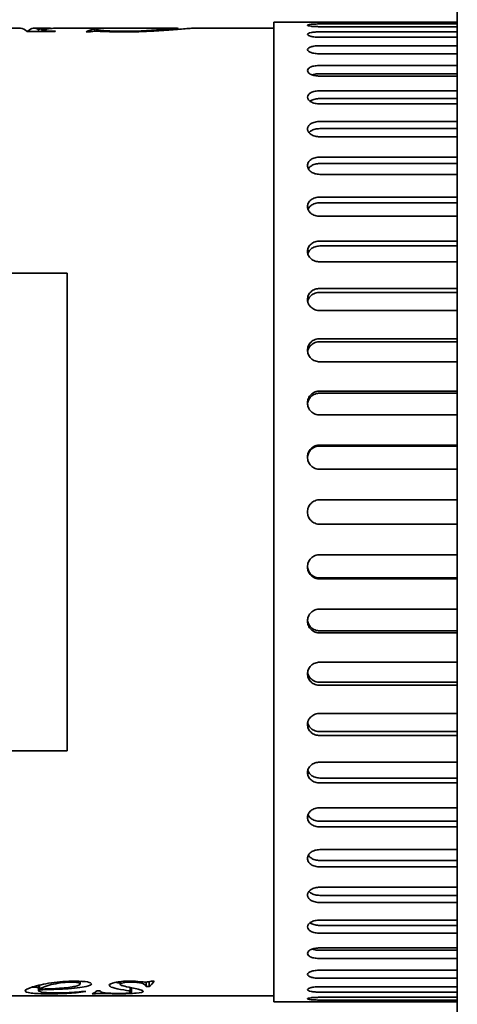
# Model space of a CAD drawing. Header units: millimetres. Extents: x 196 to 644, y 91 to 503.
# Tile 4 of 6: x 394 to 466, y 202 to 362. Entities that reach past the tile are written whole.
import ezdxf

# ---------------------------------------------------------------- set-up
doc = ezdxf.new("R2010")
doc.units = ezdxf.units.MM
doc.header["$LTSCALE"] = 2
doc.layers.add('Krawędzie widoczne(ISO)', color=7, linetype='Continuous', lineweight=35, true_color=0x262659)

msp = doc.modelspace()

# ---------------------------------------------------------------- linework, layer by layer
at = {"layer": 'Krawędzie widoczne(ISO)'}
for p, q in [((465.65, 91), (465.65, 503)), ((435.65, 202), (435.65, 362)), ((441.15, 362), (435.65, 362)), ((465.65, 361.97), (443.15, 361.97)), ((394.21, 361), (389.7, 361)), ((395.24, 360.52), (395.45, 360.52)), ((395.45, 360.46), (395.45, 360.52)), ((398.9, 361), (396.49, 361)), ((397.19, 360.46), (397.19, 360.78)), ((397.67, 360.46), (397.67, 360.63)), ((404.93, 361), (399.92, 361)), ((405.45, 360.4), (404.96, 360.4)), ((404.97, 361), (404.97, 361)), ((406.32, 360.9), (406.8, 360.9)), ((406.32, 360.51), (406.32, 360.9)), ((406.68, 360.51), (406.68, 360.81)), ((412.09, 361), (412.36, 361)), ((419.85, 361), (412.41, 361)), ((419.99, 360.81), (419.99, 360.98)), ((435.65, 361), (422.53, 361)), ((443.15, 361.7), (465.65, 361.7)), ((465.65, 361.25), (443.15, 361.25)), ((443.15, 360.41), (465.65, 360.41)), ((465.65, 359.52), (443.15, 359.52)), ((443.15, 358.15), (465.65, 358.15)), ((465.65, 356.83), (443.15, 356.83)), ((443.15, 354.92), (465.65, 354.92)), ((465.65, 353.57), (443.15, 353.57)), ((465.65, 353.19), (443.15, 353.19)), ((443.15, 350.78), (465.65, 350.78)), ((465.65, 349.51), (443.15, 349.51)), ((465.65, 348.65), (443.15, 348.65)), ((443.15, 345.77), (465.65, 345.77)), ((465.65, 344.6), (443.15, 344.6)), ((465.65, 343.28), (443.15, 343.28)), ((443.15, 339.97), (465.65, 339.97)), ((465.65, 338.9), (443.15, 338.9)), ((465.65, 337.14), (443.15, 337.14)), ((443.15, 333.43), (465.65, 333.43)), ((465.65, 332.49), (443.15, 332.49)), ((465.65, 330.3), (443.15, 330.3)), ((443.15, 326.24), (465.65, 326.24)), ((465.65, 325.44), (443.15, 325.44)), ((465.65, 322.86), (443.15, 322.86)), ((401.85, 321), (323.85, 321)), ((401.85, 243), (401.85, 321)), ((443.15, 318.5), (465.65, 318.5)), ((465.65, 317.85), (443.15, 317.85)), ((465.65, 314.9), (443.15, 314.9)), ((443.15, 310.3), (465.65, 310.3)), ((465.65, 309.81), (443.15, 309.81)), ((465.65, 306.53), (443.15, 306.53)), ((443.15, 301.75), (465.65, 301.75)), ((465.65, 301.41), (443.15, 301.41)), ((465.65, 297.85), (443.15, 297.85)), ((443.15, 292.94), (465.65, 292.94)), ((465.65, 292.77), (443.15, 292.77)), ((465.65, 288.97), (443.15, 288.97)), ((443.15, 284), (465.65, 284)), ((465.65, 280), (443.15, 280)), ((443.15, 275.03), (465.65, 275.03)), ((443.15, 271.23), (465.65, 271.23)), ((465.65, 271.06), (443.15, 271.06)), ((443.15, 266.15), (465.65, 266.15)), ((443.15, 262.59), (465.65, 262.59)), ((465.65, 262.25), (443.15, 262.25)), ((443.15, 257.47), (465.65, 257.47)), ((443.15, 254.19), (465.65, 254.19)), ((465.65, 253.7), (443.15, 253.7)), ((443.15, 249.1), (465.65, 249.1)), ((443.15, 246.15), (465.65, 246.15)), ((465.65, 245.5), (443.15, 245.5)), ((323.85, 243), (401.85, 243)), ((443.15, 241.14), (465.65, 241.14)), ((443.15, 238.56), (465.65, 238.56)), ((465.65, 237.76), (443.15, 237.76)), ((443.15, 233.7), (465.65, 233.7)), ((443.15, 231.51), (465.65, 231.51)), ((465.65, 230.57), (443.15, 230.57)), ((443.15, 226.86), (465.65, 226.86)), ((443.15, 225.1), (465.65, 225.1)), ((465.65, 224.03), (443.15, 224.03)), ((443.15, 220.72), (465.65, 220.72)), ((443.15, 219.4), (465.65, 219.4)), ((465.65, 218.23), (443.15, 218.23)), ((443.15, 215.35), (465.65, 215.35)), ((443.15, 214.49), (465.65, 214.49)), ((465.65, 213.22), (443.15, 213.22)), ((443.15, 210.81), (465.65, 210.81)), ((443.15, 210.43), (465.65, 210.43)), ((465.65, 209.08), (443.15, 209.08)), ((443.15, 207.17), (465.65, 207.17)), ((465.65, 205.85), (443.15, 205.85)), ((397.17, 204.71), (397.17, 203.82)), ((397.24, 204.73), (397.24, 203.98)), ((397.33, 204.75), (397.33, 204.09)), ((403.97, 205.37), (403.97, 204.94)), ((410.54, 205.31), (410.54, 204.88)), ((412.17, 204.35), (412.17, 203.72)), ((412.37, 204.31), (412.37, 203.6)), ((414.8, 205.24), (414.8, 204.49)), ((415.29, 204.49), (414.8, 204.49)), ((415.29, 205.3), (415.29, 204.49)), ((415.6, 205.39), (416.1, 205.39)), ((443.15, 204.48), (465.65, 204.48)), ((435.65, 203), (196.35, 203)), ((406.44, 203.32), (405.96, 203.32)), ((406.44, 203.6), (406.44, 203.32)), ((406.77, 203.83), (407.26, 203.83)), ((465.65, 203.59), (443.15, 203.59)), ((443.15, 202.75), (465.65, 202.75)), ((441.15, 202), (435.65, 202)), ((465.65, 202.3), (443.15, 202.3)), ((443.15, 202.03), (465.65, 202.03))]:
    msp.add_line(p, q, dxfattribs=at)
for points, knots in [([(443.15, 361.97), (442.9, 361.97), (442.63, 361.98), (442.14, 361.98), (441.91, 361.98), (441.56, 361.99), (441.4, 361.99), (441.2, 362), (441.15, 362), (441.15, 362)], [0, 0, 0, 0, 0.0753407, 0.0753407, 0.1506814, 0.1506814, 0.2260221, 0.2260221, 0.3013628, 0.3013628, 0.3013628, 0.3013628]), ([(397.67, 360.63), (397.97, 360.59), (398.25, 360.56), (398.51, 360.55), (398.78, 360.53), (399.27, 360.52), (399.98, 360.51)], [0, 0, 0, 0, 1, 1, 1, 2, 2, 2, 2]), ([(406.61, 360.51), (406.4, 360.51), (406.21, 360.5), (406.05, 360.49), (405.9, 360.48), (405.7, 360.45), (405.45, 360.4)], [0, 0, 0, 0, 1, 1, 1, 2, 2, 2, 2]), ([(406.68, 360.81), (406.68, 360.75), (407.06, 360.68), (407.84, 360.61), (408.61, 360.55), (409.68, 360.51), (411.04, 360.51)], [0, 0, 0, 0, 1, 1, 1, 2, 2, 2, 2]), ([(422.53, 361), (422.38, 361), (422.09, 360.98), (421.68, 360.95), (421.02, 360.9), (420.2, 360.83), (419.22, 360.75), (418.24, 360.67), (417.17, 360.59), (416.03, 360.53)], [0.369921, 0.369921, 0.369921, 0.369921, 1, 1, 1, 2, 2, 2, 3, 3, 3, 3]), ([(443.15, 361.25), (442.9, 361.25), (442.63, 361.26), (442.14, 361.28), (441.91, 361.3), (441.56, 361.35), (441.4, 361.38), (441.2, 361.44), (441.15, 361.47), (441.15, 361.53), (441.2, 361.55), (441.4, 361.6), (441.56, 361.63), (441.91, 361.66), (442.14, 361.67), (442.63, 361.69), (442.9, 361.7), (443.15, 361.7)], [0, 0, 0, 0, 0.0753407, 0.0753407, 0.1506814, 0.1506814, 0.2260221, 0.2260221, 0.3013628, 0.3013628, 0.3767035, 0.3767035, 0.4520442, 0.4520442, 0.5273849, 0.5273849, 0.6027256, 0.6027256, 0.6027256, 0.6027256]), ([(443.15, 359.52), (442.9, 359.52), (442.63, 359.54), (442.14, 359.59), (441.91, 359.62), (441.56, 359.71), (441.4, 359.76), (441.2, 359.88), (441.15, 359.94), (441.15, 360.05), (441.2, 360.11), (441.4, 360.21), (441.56, 360.26), (441.91, 360.33), (442.14, 360.36), (442.63, 360.4), (442.9, 360.41), (443.15, 360.41)], [0, 0, 0, 0, 0.0753407, 0.0753407, 0.1506814, 0.1506814, 0.2260221, 0.2260221, 0.3013628, 0.3013628, 0.3767035, 0.3767035, 0.4520442, 0.4520442, 0.5273849, 0.5273849, 0.6027256, 0.6027256, 0.6027256, 0.6027256]), ([(443.15, 356.83), (442.9, 356.83), (442.63, 356.84), (442.14, 356.92), (441.91, 356.97), (441.56, 357.09), (441.4, 357.17), (441.2, 357.34), (441.15, 357.43), (441.15, 357.59), (441.2, 357.68), (441.4, 357.84), (441.56, 357.91), (441.91, 358.02), (442.14, 358.07), (442.63, 358.13), (442.9, 358.15), (443.15, 358.15)], [0, 0, 0, 0, 0.0753407, 0.0753407, 0.1506814, 0.1506814, 0.2260221, 0.2260221, 0.3013628, 0.3013628, 0.3767035, 0.3767035, 0.4520442, 0.4520442, 0.5273849, 0.5273849, 0.6027256, 0.6027256, 0.6027256, 0.6027256]), ([(443.15, 353.19), (442.9, 353.19), (442.63, 353.21), (442.14, 353.3), (441.91, 353.37), (441.56, 353.53), (441.4, 353.63), (441.2, 353.85), (441.15, 353.97), (441.15, 354.19), (441.2, 354.3), (441.4, 354.51), (441.56, 354.61), (441.91, 354.75), (442.14, 354.82), (442.63, 354.9), (442.9, 354.92), (443.15, 354.92)], [0, 0, 0, 0, 0.0753407, 0.0753407, 0.1506814, 0.1506814, 0.2260221, 0.2260221, 0.3013628, 0.3013628, 0.3767035, 0.3767035, 0.4520442, 0.4520442, 0.5273849, 0.5273849, 0.6027256, 0.6027256, 0.6027256, 0.6027256]), ([(443.15, 353.57), (442.9, 353.57), (442.63, 353.55), (442.21, 353.48), (442.04, 353.44), (441.9, 353.39)], [0.6027267, 0.6027267, 0.6027267, 0.6027267, 0.6780675, 0.6780675, 0.7322774, 0.7322774, 0.7322774, 0.7322774]), ([(443.15, 348.65), (442.9, 348.65), (442.63, 348.68), (442.14, 348.79), (441.91, 348.88), (441.56, 349.07), (441.4, 349.19), (441.2, 349.46), (441.15, 349.6), (441.15, 349.87), (441.2, 350.01), (441.4, 350.27), (441.56, 350.39), (441.91, 350.57), (442.14, 350.65), (442.63, 350.76), (442.9, 350.78), (443.15, 350.78)], [0, 0, 0, 0, 0.0753407, 0.0753407, 0.1506814, 0.1506814, 0.2260221, 0.2260221, 0.3013628, 0.3013628, 0.3767035, 0.3767035, 0.4520442, 0.4520442, 0.5273849, 0.5273849, 0.6027256, 0.6027256, 0.6027256, 0.6027256]), ([(443.15, 349.51), (442.9, 349.51), (442.63, 349.48), (442.14, 349.38), (441.91, 349.3), (441.67, 349.17), (441.6, 349.14), (441.55, 349.1)], [0.6027267, 0.6027267, 0.6027267, 0.6027267, 0.6780675, 0.6780675, 0.7534084, 0.7534084, 0.7819466, 0.7819466, 0.7819466, 0.7819466]), ([(443.15, 343.28), (442.9, 343.28), (442.63, 343.31), (442.14, 343.44), (441.91, 343.54), (441.56, 343.77), (441.4, 343.91), (441.2, 344.22), (441.15, 344.39), (441.15, 344.7), (441.2, 344.87), (441.4, 345.17), (441.56, 345.31), (441.91, 345.53), (442.14, 345.62), (442.63, 345.74), (442.9, 345.77), (443.15, 345.77)], [0, 0, 0, 0, 0.0753407, 0.0753407, 0.1506814, 0.1506814, 0.2260221, 0.2260221, 0.3013628, 0.3013628, 0.3767035, 0.3767035, 0.4520442, 0.4520442, 0.5273849, 0.5273849, 0.6027256, 0.6027256, 0.6027256, 0.6027256]), ([(443.15, 344.6), (442.9, 344.6), (442.63, 344.57), (442.14, 344.45), (441.91, 344.35), (441.6, 344.16), (441.48, 344.06), (441.39, 343.96)], [0.6027267, 0.6027267, 0.6027267, 0.6027267, 0.6780675, 0.6780675, 0.7534084, 0.7534084, 0.8104856, 0.8104856, 0.8104856, 0.8104856]), ([(443.15, 337.14), (442.9, 337.14), (442.63, 337.17), (442.14, 337.32), (441.91, 337.43), (441.56, 337.69), (441.4, 337.85), (441.2, 338.2), (441.15, 338.39), (441.15, 338.75), (441.2, 338.93), (441.4, 339.28), (441.56, 339.44), (441.91, 339.68), (442.14, 339.79), (442.63, 339.93), (442.9, 339.97), (443.15, 339.97)], [0, 0, 0, 0, 0.0753407, 0.0753407, 0.1506814, 0.1506814, 0.2260221, 0.2260221, 0.3013628, 0.3013628, 0.3767035, 0.3767035, 0.4520442, 0.4520442, 0.5273849, 0.5273849, 0.6027256, 0.6027256, 0.6027256, 0.6027256]), ([(443.15, 338.9), (442.9, 338.9), (442.63, 338.87), (442.14, 338.73), (441.91, 338.62), (441.56, 338.38), (441.4, 338.22), (441.3, 338.04), (441.3, 338.04), (441.3, 338.04)], [0.6027267, 0.6027267, 0.6027267, 0.6027267, 0.6780675, 0.6780675, 0.7534084, 0.7534084, 0.8287492, 0.8287492, 0.830311, 0.830311, 0.830311, 0.830311]), ([(443.15, 330.3), (442.9, 330.3), (442.63, 330.34), (442.14, 330.5), (441.91, 330.62), (441.56, 330.91), (441.4, 331.08), (441.2, 331.47), (441.15, 331.68), (441.15, 332.08), (441.2, 332.28), (441.4, 332.67), (441.56, 332.84), (441.91, 333.11), (442.14, 333.23), (442.63, 333.39), (442.9, 333.43), (443.15, 333.43)], [0, 0, 0, 0, 0.0753407, 0.0753407, 0.1506814, 0.1506814, 0.2260221, 0.2260221, 0.3013628, 0.3013628, 0.3767035, 0.3767035, 0.4520442, 0.4520442, 0.5273849, 0.5273849, 0.6027256, 0.6027256, 0.6027256, 0.6027256]), ([(443.15, 332.49), (442.9, 332.49), (442.63, 332.45), (442.14, 332.3), (441.91, 332.18), (441.56, 331.9), (441.4, 331.73), (441.28, 331.5), (441.26, 331.45), (441.24, 331.41)], [0.6027267, 0.6027267, 0.6027267, 0.6027267, 0.6780675, 0.6780675, 0.7534084, 0.7534084, 0.8287492, 0.8287492, 0.8455232, 0.8455232, 0.8455232, 0.8455232]), ([(443.15, 322.86), (442.9, 322.86), (442.63, 322.9), (442.14, 323.07), (441.91, 323.21), (441.56, 323.51), (441.4, 323.7), (441.2, 324.12), (441.15, 324.35), (441.15, 324.78), (441.2, 325), (441.4, 325.42), (441.56, 325.6), (441.91, 325.9), (442.14, 326.03), (442.63, 326.2), (442.9, 326.24), (443.15, 326.24)], [0, 0, 0, 0, 0.0753407, 0.0753407, 0.1506814, 0.1506814, 0.2260221, 0.2260221, 0.3013628, 0.3013628, 0.3767035, 0.3767035, 0.4520442, 0.4520442, 0.5273849, 0.5273849, 0.6027256, 0.6027256, 0.6027256, 0.6027256]), ([(443.15, 325.44), (442.9, 325.44), (442.63, 325.4), (442.14, 325.23), (441.91, 325.1), (441.56, 324.81), (441.4, 324.62), (441.26, 324.33), (441.23, 324.25), (441.21, 324.16)], [0.6027267, 0.6027267, 0.6027267, 0.6027267, 0.6780675, 0.6780675, 0.7534084, 0.7534084, 0.8287492, 0.8287492, 0.8579789, 0.8579789, 0.8579789, 0.8579789]), ([(443.15, 314.9), (442.9, 314.9), (442.63, 314.94), (442.14, 315.13), (441.91, 315.27), (441.56, 315.59), (441.4, 315.8), (441.2, 316.24), (441.15, 316.48), (441.15, 316.94), (441.2, 317.18), (441.4, 317.62), (441.56, 317.82), (441.91, 318.14), (442.14, 318.28), (442.63, 318.46), (442.9, 318.5), (443.15, 318.5)], [0, 0, 0, 0, 0.0753407, 0.0753407, 0.1506814, 0.1506814, 0.2260221, 0.2260221, 0.3013628, 0.3013628, 0.3767035, 0.3767035, 0.4520442, 0.4520442, 0.5273849, 0.5273849, 0.6027256, 0.6027256, 0.6027256, 0.6027256]), ([(443.15, 317.85), (442.9, 317.85), (442.63, 317.81), (442.14, 317.62), (441.91, 317.49), (441.56, 317.17), (441.4, 316.97), (441.25, 316.63), (441.21, 316.51), (441.18, 316.38)], [0.6027267, 0.6027267, 0.6027267, 0.6027267, 0.6780675, 0.6780675, 0.7534084, 0.7534084, 0.8287492, 0.8287492, 0.8686929, 0.8686929, 0.8686929, 0.8686929]), ([(443.15, 306.53), (442.9, 306.53), (442.63, 306.57), (442.14, 306.77), (441.91, 306.91), (441.56, 307.25), (441.4, 307.47), (441.2, 307.93), (441.15, 308.19), (441.15, 308.66), (441.2, 308.91), (441.4, 309.38), (441.56, 309.59), (441.91, 309.92), (442.14, 310.06), (442.63, 310.25), (442.9, 310.3), (443.15, 310.3)], [0, 0, 0, 0, 0.0753407, 0.0753407, 0.1506814, 0.1506814, 0.2260221, 0.2260221, 0.3013628, 0.3013628, 0.3767035, 0.3767035, 0.4520442, 0.4520442, 0.5273849, 0.5273849, 0.6027256, 0.6027256, 0.6027256, 0.6027256]), ([(443.15, 309.81), (442.9, 309.81), (442.63, 309.76), (442.14, 309.57), (441.91, 309.42), (441.56, 309.09), (441.4, 308.88), (441.24, 308.5), (441.19, 308.33), (441.17, 308.17)], [0.6027267, 0.6027267, 0.6027267, 0.6027267, 0.6780675, 0.6780675, 0.7534084, 0.7534084, 0.8287492, 0.8287492, 0.8782873, 0.8782873, 0.8782873, 0.8782873]), ([(443.15, 297.85), (442.9, 297.85), (442.63, 297.9), (442.14, 298.1), (441.91, 298.25), (441.56, 298.59), (441.4, 298.81), (441.2, 299.3), (441.15, 299.56), (441.15, 300.05), (441.2, 300.31), (441.4, 300.79), (441.56, 301.01), (441.91, 301.35), (442.14, 301.5), (442.63, 301.7), (442.9, 301.75), (443.15, 301.75)], [0, 0, 0, 0, 0.0753407, 0.0753407, 0.1506814, 0.1506814, 0.2260221, 0.2260221, 0.3013628, 0.3013628, 0.3767035, 0.3767035, 0.4520442, 0.4520442, 0.5273849, 0.5273849, 0.6027256, 0.6027256, 0.6027256, 0.6027256]), ([(443.15, 301.41), (442.9, 301.41), (442.63, 301.36), (442.14, 301.17), (441.91, 301.02), (441.56, 300.67), (441.4, 300.45), (441.22, 300.03), (441.18, 299.83), (441.16, 299.63)], [0.6027267, 0.6027267, 0.6027267, 0.6027267, 0.6780675, 0.6780675, 0.7534084, 0.7534084, 0.8287492, 0.8287492, 0.8871836, 0.8871836, 0.8871836, 0.8871836]), ([(443.15, 288.97), (442.9, 288.97), (442.63, 289.02), (442.14, 289.22), (441.91, 289.37), (441.56, 289.73), (441.4, 289.95), (441.2, 290.44), (441.15, 290.71), (441.15, 291.21), (441.2, 291.47), (441.4, 291.96), (441.56, 292.18), (441.91, 292.54), (442.14, 292.69), (442.63, 292.89), (442.9, 292.94), (443.15, 292.94)], [0, 0, 0, 0, 0.0753407, 0.0753407, 0.1506814, 0.1506814, 0.2260221, 0.2260221, 0.3013628, 0.3013628, 0.3767035, 0.3767035, 0.4520442, 0.4520442, 0.5273849, 0.5273849, 0.6027256, 0.6027256, 0.6027256, 0.6027256]), ([(443.15, 292.77), (442.9, 292.77), (442.63, 292.72), (442.14, 292.52), (441.91, 292.37), (441.56, 292.02), (441.4, 291.79), (441.21, 291.33), (441.16, 291.1), (441.15, 290.87)], [0.6027267, 0.6027267, 0.6027267, 0.6027267, 0.6780675, 0.6780675, 0.7534084, 0.7534084, 0.8287492, 0.8287492, 0.8956969, 0.8956969, 0.8956969, 0.8956969]), ([(443.15, 280), (442.9, 280), (442.63, 280.05), (442.14, 280.25), (441.91, 280.41), (441.56, 280.76), (441.4, 280.99), (441.2, 281.48), (441.15, 281.75), (441.15, 282.25), (441.2, 282.52), (441.4, 283.01), (441.56, 283.24), (441.91, 283.59), (442.14, 283.75), (442.63, 283.95), (442.9, 284), (443.15, 284)], [0, 0, 0, 0, 0.0753407, 0.0753407, 0.1506814, 0.1506814, 0.2260221, 0.2260221, 0.3013628, 0.3013628, 0.3767035, 0.3767035, 0.4520442, 0.4520442, 0.5273849, 0.5273849, 0.6027256, 0.6027256, 0.6027256, 0.6027256]), ([(443.15, 271.06), (442.9, 271.06), (442.63, 271.11), (442.14, 271.31), (441.91, 271.46), (441.56, 271.82), (441.4, 272.04), (441.2, 272.53), (441.15, 272.79), (441.15, 273.29), (441.2, 273.56), (441.4, 274.05), (441.56, 274.27), (441.91, 274.63), (442.14, 274.78), (442.63, 274.98), (442.9, 275.03), (443.15, 275.03)], [0, 0, 0, 0, 0.0753407, 0.0753407, 0.1506814, 0.1506814, 0.2260221, 0.2260221, 0.3013628, 0.3013628, 0.3767035, 0.3767035, 0.4520442, 0.4520442, 0.5273849, 0.5273849, 0.6027256, 0.6027256, 0.6027256, 0.6027256]), ([(441.15, 273.13), (441.16, 272.9), (441.21, 272.67), (441.4, 272.21), (441.56, 271.98), (441.91, 271.63), (442.14, 271.48), (442.63, 271.28), (442.9, 271.23), (443.15, 271.23)], [0.9124831, 0.9124831, 0.9124831, 0.9124831, 0.9794309, 0.9794309, 1.0547717, 1.0547717, 1.1301125, 1.1301125, 1.2054534, 1.2054534, 1.2054534, 1.2054534]), ([(443.15, 262.25), (442.9, 262.25), (442.63, 262.3), (442.14, 262.5), (441.91, 262.65), (441.56, 262.99), (441.4, 263.21), (441.2, 263.69), (441.15, 263.95), (441.15, 264.44), (441.2, 264.7), (441.4, 265.19), (441.56, 265.41), (441.91, 265.75), (442.14, 265.9), (442.63, 266.1), (442.9, 266.15), (443.15, 266.15)], [0, 0, 0, 0, 0.0753407, 0.0753407, 0.1506814, 0.1506814, 0.2260221, 0.2260221, 0.3013628, 0.3013628, 0.3767035, 0.3767035, 0.4520442, 0.4520442, 0.5273849, 0.5273849, 0.6027256, 0.6027256, 0.6027256, 0.6027256]), ([(441.16, 264.37), (441.18, 264.17), (441.22, 263.97), (441.4, 263.55), (441.56, 263.33), (441.91, 262.98), (442.14, 262.83), (442.63, 262.64), (442.9, 262.59), (443.15, 262.59)], [0.9209964, 0.9209964, 0.9209964, 0.9209964, 0.9794309, 0.9794309, 1.0547717, 1.0547717, 1.1301125, 1.1301125, 1.2054534, 1.2054534, 1.2054534, 1.2054534]), ([(443.15, 253.7), (442.9, 253.7), (442.63, 253.75), (442.14, 253.94), (441.91, 254.08), (441.56, 254.41), (441.4, 254.62), (441.2, 255.09), (441.15, 255.34), (441.15, 255.81), (441.2, 256.07), (441.4, 256.53), (441.56, 256.75), (441.91, 257.09), (442.14, 257.23), (442.63, 257.43), (442.9, 257.47), (443.15, 257.47)], [0, 0, 0, 0, 0.0753407, 0.0753407, 0.1506814, 0.1506814, 0.2260221, 0.2260221, 0.3013628, 0.3013628, 0.3767035, 0.3767035, 0.4520442, 0.4520442, 0.5273849, 0.5273849, 0.6027256, 0.6027256, 0.6027256, 0.6027256]), ([(441.17, 255.83), (441.19, 255.67), (441.24, 255.5), (441.4, 255.12), (441.56, 254.91), (441.91, 254.58), (442.14, 254.43), (442.63, 254.24), (442.9, 254.19), (443.15, 254.19)], [0.9298927, 0.9298927, 0.9298927, 0.9298927, 0.9794309, 0.9794309, 1.0547717, 1.0547717, 1.1301125, 1.1301125, 1.2054534, 1.2054534, 1.2054534, 1.2054534]), ([(443.15, 245.5), (442.9, 245.5), (442.63, 245.54), (442.14, 245.72), (441.91, 245.86), (441.56, 246.18), (441.4, 246.38), (441.2, 246.82), (441.15, 247.06), (441.15, 247.52), (441.2, 247.76), (441.4, 248.2), (441.56, 248.41), (441.91, 248.73), (442.14, 248.87), (442.63, 249.06), (442.9, 249.1), (443.15, 249.1)], [0, 0, 0, 0, 0.0753407, 0.0753407, 0.1506814, 0.1506814, 0.2260221, 0.2260221, 0.3013628, 0.3013628, 0.3767035, 0.3767035, 0.4520442, 0.4520442, 0.5273849, 0.5273849, 0.6027256, 0.6027256, 0.6027256, 0.6027256]), ([(441.18, 247.62), (441.21, 247.49), (441.25, 247.37), (441.4, 247.03), (441.56, 246.83), (441.91, 246.51), (442.14, 246.38), (442.63, 246.19), (442.9, 246.15), (443.15, 246.15)], [0.9394872, 0.9394872, 0.9394872, 0.9394872, 0.9794309, 0.9794309, 1.0547717, 1.0547717, 1.1301125, 1.1301125, 1.2054534, 1.2054534, 1.2054534, 1.2054534]), ([(443.15, 237.76), (442.9, 237.76), (442.63, 237.8), (442.14, 237.97), (441.91, 238.1), (441.56, 238.4), (441.4, 238.58), (441.2, 239), (441.15, 239.22), (441.15, 239.65), (441.2, 239.88), (441.4, 240.3), (441.56, 240.49), (441.91, 240.79), (442.14, 240.93), (442.63, 241.1), (442.9, 241.14), (443.15, 241.14)], [0, 0, 0, 0, 0.0753407, 0.0753407, 0.1506814, 0.1506814, 0.2260221, 0.2260221, 0.3013628, 0.3013628, 0.3767035, 0.3767035, 0.4520442, 0.4520442, 0.5273849, 0.5273849, 0.6027256, 0.6027256, 0.6027256, 0.6027256]), ([(441.21, 239.84), (441.23, 239.75), (441.26, 239.67), (441.4, 239.38), (441.56, 239.19), (441.91, 238.9), (442.14, 238.77), (442.63, 238.6), (442.9, 238.56), (443.15, 238.56)], [0.9502011, 0.9502011, 0.9502011, 0.9502011, 0.9794309, 0.9794309, 1.0547717, 1.0547717, 1.1301125, 1.1301125, 1.2054534, 1.2054534, 1.2054534, 1.2054534]), ([(443.15, 230.57), (442.9, 230.57), (442.63, 230.61), (442.14, 230.77), (441.91, 230.89), (441.56, 231.16), (441.4, 231.33), (441.2, 231.72), (441.15, 231.92), (441.15, 232.32), (441.2, 232.53), (441.4, 232.92), (441.56, 233.09), (441.91, 233.38), (442.14, 233.5), (442.63, 233.66), (442.9, 233.7), (443.15, 233.7)], [0, 0, 0, 0, 0.0753407, 0.0753407, 0.1506814, 0.1506814, 0.2260221, 0.2260221, 0.3013628, 0.3013628, 0.3767035, 0.3767035, 0.4520442, 0.4520442, 0.5273849, 0.5273849, 0.6027256, 0.6027256, 0.6027256, 0.6027256]), ([(441.24, 232.59), (441.26, 232.55), (441.28, 232.5), (441.4, 232.27), (441.56, 232.1), (441.91, 231.82), (442.14, 231.7), (442.63, 231.55), (442.9, 231.51), (443.15, 231.51)], [0.9626568, 0.9626568, 0.9626568, 0.9626568, 0.9794309, 0.9794309, 1.0547717, 1.0547717, 1.1301125, 1.1301125, 1.2054534, 1.2054534, 1.2054534, 1.2054534]), ([(443.15, 224.03), (442.9, 224.03), (442.63, 224.07), (442.14, 224.21), (441.91, 224.32), (441.56, 224.56), (441.4, 224.72), (441.2, 225.07), (441.15, 225.25), (441.15, 225.61), (441.2, 225.8), (441.4, 226.15), (441.56, 226.31), (441.91, 226.57), (442.14, 226.68), (442.63, 226.83), (442.9, 226.86), (443.15, 226.86)], [0, 0, 0, 0, 0.0753407, 0.0753407, 0.1506814, 0.1506814, 0.2260221, 0.2260221, 0.3013628, 0.3013628, 0.3767035, 0.3767035, 0.4520442, 0.4520442, 0.5273849, 0.5273849, 0.6027256, 0.6027256, 0.6027256, 0.6027256]), ([(441.3, 225.96), (441.3, 225.96), (441.3, 225.96), (441.4, 225.78), (441.56, 225.62), (441.91, 225.38), (442.14, 225.27), (442.63, 225.13), (442.9, 225.1), (443.15, 225.1)], [0.977869, 0.977869, 0.977869, 0.977869, 0.9794309, 0.9794309, 1.0547717, 1.0547717, 1.1301125, 1.1301125, 1.2054534, 1.2054534, 1.2054534, 1.2054534]), ([(443.15, 218.23), (442.9, 218.23), (442.63, 218.26), (442.14, 218.38), (441.91, 218.47), (441.56, 218.69), (441.4, 218.83), (441.2, 219.13), (441.15, 219.3), (441.15, 219.61), (441.2, 219.78), (441.4, 220.09), (441.56, 220.23), (441.91, 220.46), (442.14, 220.56), (442.63, 220.69), (442.9, 220.72), (443.15, 220.72)], [0, 0, 0, 0, 0.0753407, 0.0753407, 0.1506814, 0.1506814, 0.2260221, 0.2260221, 0.3013628, 0.3013628, 0.3767035, 0.3767035, 0.4520442, 0.4520442, 0.5273849, 0.5273849, 0.6027256, 0.6027256, 0.6027256, 0.6027256]), ([(441.39, 220.04), (441.48, 219.94), (441.6, 219.84), (441.91, 219.65), (442.14, 219.55), (442.63, 219.43), (442.9, 219.4), (443.15, 219.4)], [0.9976944, 0.9976944, 0.9976944, 0.9976944, 1.0547717, 1.0547717, 1.1301125, 1.1301125, 1.2054534, 1.2054534, 1.2054534, 1.2054534]), ([(443.15, 213.22), (442.9, 213.22), (442.63, 213.24), (442.14, 213.35), (441.91, 213.43), (441.56, 213.61), (441.4, 213.73), (441.2, 213.99), (441.15, 214.13), (441.15, 214.4), (441.2, 214.54), (441.4, 214.81), (441.56, 214.93), (441.91, 215.12), (442.14, 215.21), (442.63, 215.32), (442.9, 215.35), (443.15, 215.35)], [0, 0, 0, 0, 0.0753407, 0.0753407, 0.1506814, 0.1506814, 0.2260221, 0.2260221, 0.3013628, 0.3013628, 0.3767035, 0.3767035, 0.4520442, 0.4520442, 0.5273849, 0.5273849, 0.6027256, 0.6027256, 0.6027256, 0.6027256]), ([(441.55, 214.9), (441.6, 214.86), (441.67, 214.83), (441.91, 214.7), (442.14, 214.62), (442.63, 214.52), (442.9, 214.49), (443.15, 214.49)], [1.0262334, 1.0262334, 1.0262334, 1.0262334, 1.0547717, 1.0547717, 1.1301125, 1.1301125, 1.2054534, 1.2054534, 1.2054534, 1.2054534]), ([(443.15, 209.08), (442.9, 209.08), (442.63, 209.1), (442.14, 209.18), (441.91, 209.25), (441.56, 209.39), (441.4, 209.49), (441.2, 209.7), (441.15, 209.81), (441.15, 210.03), (441.2, 210.15), (441.4, 210.37), (441.56, 210.47), (441.91, 210.63), (442.14, 210.7), (442.63, 210.79), (442.9, 210.81), (443.15, 210.81)], [0, 0, 0, 0, 0.0753407, 0.0753407, 0.1506814, 0.1506814, 0.2260221, 0.2260221, 0.3013628, 0.3013628, 0.3767035, 0.3767035, 0.4520442, 0.4520442, 0.5273849, 0.5273849, 0.6027256, 0.6027256, 0.6027256, 0.6027256]), ([(441.9, 210.61), (442.04, 210.56), (442.21, 210.52), (442.63, 210.45), (442.9, 210.43), (443.15, 210.43)], [1.0759026, 1.0759026, 1.0759026, 1.0759026, 1.1301125, 1.1301125, 1.2054534, 1.2054534, 1.2054534, 1.2054534]), ([(443.15, 205.85), (442.9, 205.85), (442.63, 205.87), (442.14, 205.93), (441.91, 205.98), (441.56, 206.09), (441.4, 206.16), (441.2, 206.32), (441.15, 206.41), (441.15, 206.57), (441.2, 206.66), (441.4, 206.83), (441.56, 206.91), (441.91, 207.03), (442.14, 207.08), (442.63, 207.16), (442.9, 207.17), (443.15, 207.17)], [0, 0, 0, 0, 0.0753407, 0.0753407, 0.1506814, 0.1506814, 0.2260221, 0.2260221, 0.3013628, 0.3013628, 0.3767035, 0.3767035, 0.4520442, 0.4520442, 0.5273849, 0.5273849, 0.6027256, 0.6027256, 0.6027256, 0.6027256]), ([(394.99, 203.77), (394.99, 203.96), (395.4, 204.18), (396.22, 204.44), (397.03, 204.7), (398.05, 204.94), (399.28, 205.12), (400.52, 205.29), (401.78, 205.39), (403.09, 205.39)], [0, 0, 0, 0, 1, 1, 1, 2, 2, 2, 3, 3, 3, 3]), ([(402.59, 205.23), (401.65, 205.23), (400.67, 205.11), (399.63, 204.9), (398.59, 204.69), (397.82, 204.4), (397.33, 204.09)], [0, 0, 0, 0, 1, 1, 1, 2, 2, 2, 2]), ([(400.61, 204.22), (401.73, 204.3), (402.57, 204.41), (403.13, 204.54), (403.69, 204.68), (403.97, 204.81), (403.97, 204.94)], [0, 0, 0, 0, 1, 1, 1, 2, 2, 2, 2]), ([(403.97, 204.94), (403.97, 205.03), (403.85, 205.09), (403.61, 205.15), (403.37, 205.2), (403.03, 205.23), (402.59, 205.23)], [0, 0, 0, 0, 1, 1, 1, 2, 2, 2, 2]), ([(403.09, 205.39), (404.03, 205.39), (404.72, 205.34), (405.17, 205.25), (405.62, 205.16), (405.85, 205.05), (405.85, 204.94)], [0, 0, 0, 0, 1, 1, 1, 2, 2, 2, 2]), ([(408.75, 204.7), (408.75, 204.87), (409.06, 205.04), (409.68, 205.17), (410.3, 205.31), (411.11, 205.39), (412.09, 205.39)], [0, 0, 0, 0, 1, 1, 1, 2, 2, 2, 2]), ([(412.17, 203.72), (411.91, 203.79), (411.39, 203.9), (410.6, 204.05), (409.81, 204.2), (409.31, 204.33), (409.08, 204.42), (408.86, 204.51), (408.75, 204.6), (408.75, 204.7)], [0, 0, 0, 0, 1, 1, 1, 2, 2, 2, 3, 3, 3, 3]), ([(412.34, 205.23), (411.79, 205.23), (411.35, 205.19), (411.03, 205.12), (410.7, 205.05), (410.54, 204.97), (410.54, 204.88)], [0, 0, 0, 0, 1, 1, 1, 2, 2, 2, 2]), ([(410.54, 204.88), (410.54, 204.81), (410.6, 204.76), (410.73, 204.7), (410.86, 204.65), (411.14, 204.57), (411.57, 204.48)], [0, 0, 0, 0, 1, 1, 1, 2, 2, 2, 2]), ([(411.57, 204.48), (412.72, 204.24), (413.47, 204.08), (413.8, 203.98), (414.13, 203.88), (414.3, 203.79), (414.3, 203.72)], [0, 0, 0, 0, 1, 1, 1, 2, 2, 2, 2]), ([(414.8, 204.49), (414.76, 204.72), (414.5, 204.92), (414.05, 205.04), (413.59, 205.16), (413.02, 205.23), (412.34, 205.23)], [0, 0, 0, 0, 1, 1, 1, 2, 2, 2, 2]), ([(412.87, 205.37), (412.98, 205.36), (413.27, 205.34), (413.73, 205.3), (414.18, 205.26), (414.49, 205.24), (414.64, 205.24)], [0, 0, 0, 0, 1, 1, 1, 2, 2, 2, 2]), ([(443.15, 203.59), (442.9, 203.59), (442.63, 203.59), (442.14, 203.64), (441.91, 203.67), (441.56, 203.74), (441.4, 203.79), (441.2, 203.89), (441.15, 203.95), (441.15, 204.06), (441.2, 204.12), (441.4, 204.24), (441.56, 204.29), (441.91, 204.38), (442.14, 204.41), (442.63, 204.46), (442.9, 204.48), (443.15, 204.48)], [0, 0, 0, 0, 0.0753407, 0.0753407, 0.1506814, 0.1506814, 0.2260221, 0.2260221, 0.3013628, 0.3013628, 0.3767035, 0.3767035, 0.4520442, 0.4520442, 0.5273849, 0.5273849, 0.6027256, 0.6027256, 0.6027256, 0.6027256]), ([(398.9, 203.32), (397.61, 203.32), (396.63, 203.36), (395.97, 203.44), (395.32, 203.53), (394.99, 203.64), (394.99, 203.77)], [0, 0, 0, 0, 1, 1, 1, 2, 2, 2, 2]), ([(397.17, 203.82), (397.17, 203.71), (397.45, 203.62), (398.02, 203.55), (398.59, 203.49), (399.28, 203.46), (400.09, 203.46)], [0, 0, 0, 0, 1, 1, 1, 2, 2, 2, 2]), ([(400.09, 203.46), (400.74, 203.46), (401.36, 203.47), (401.96, 203.5), (402.56, 203.53), (403.45, 203.6), (404.64, 203.72)], [0, 0, 0, 0, 1, 1, 1, 2, 2, 2, 2]), ([(407.26, 203.83), (407.3, 203.64), (407.58, 203.53), (408.09, 203.47), (408.6, 203.41), (409.29, 203.38), (410.17, 203.38)], [0, 0, 0, 0, 1, 1, 1, 2, 2, 2, 2]), ([(410.17, 203.38), (410.84, 203.38), (411.38, 203.4), (411.78, 203.44), (412.17, 203.48), (412.37, 203.53), (412.37, 203.6)], [0, 0, 0, 0, 1, 1, 1, 2, 2, 2, 2]), ([(414.3, 203.72), (414.3, 203.59), (413.92, 203.5), (413.15, 203.43), (412.39, 203.35), (411.41, 203.32), (410.24, 203.32)], [0, 0, 0, 0, 1, 1, 1, 2, 2, 2, 2]), ([(443.15, 202.3), (442.9, 202.3), (442.63, 202.31), (442.14, 202.33), (441.91, 202.34), (441.56, 202.37), (441.4, 202.4), (441.2, 202.45), (441.15, 202.47), (441.15, 202.53), (441.2, 202.56), (441.4, 202.62), (441.56, 202.65), (441.91, 202.7), (442.14, 202.72), (442.63, 202.74), (442.9, 202.75), (443.15, 202.75)], [0, 0, 0, 0, 0.0753407, 0.0753407, 0.1506814, 0.1506814, 0.2260221, 0.2260221, 0.3013628, 0.3013628, 0.3767035, 0.3767035, 0.4520442, 0.4520442, 0.5273849, 0.5273849, 0.6027256, 0.6027256, 0.6027256, 0.6027256]), ([(441.15, 202), (441.15, 202), (441.2, 202), (441.4, 202.01), (441.56, 202.01), (441.91, 202.02), (442.14, 202.02), (442.63, 202.02), (442.9, 202.03), (443.15, 202.03)], [0.3013628, 0.3013628, 0.3013628, 0.3013628, 0.3767035, 0.3767035, 0.4520442, 0.4520442, 0.5273849, 0.5273849, 0.6027256, 0.6027256, 0.6027256, 0.6027256])]:
    msp.add_open_spline(points, degree=3, knots=knots, dxfattribs=at)
for points in [[(395.3, 360.46), (394.94, 360.82), (394.58, 361), (394.21, 361)], [(399.85, 360.46), (398.33, 360.46), (396.82, 360.46), (395.3, 360.46)], [(395.45, 360.52), (396.03, 361.06), (396.61, 361.14), (397.19, 360.78)], [(397.19, 360.78), (397.93, 360.97), (398.67, 361.04), (399.41, 360.98)], [(399.92, 361), (399.17, 361), (398.42, 360.88), (397.67, 360.63)], [(399.98, 360.51), (399.94, 360.49), (399.89, 360.47), (399.85, 360.46)], [(404.84, 361), (404.88, 361), (404.93, 361), (404.97, 361)], [(412.31, 361), (409.82, 361), (407.33, 361), (404.84, 361)], [(404.96, 360.4), (405.41, 360.64), (405.86, 360.8), (406.32, 360.9)], [(404.97, 361), (405.52, 361), (405.95, 361), (406.25, 361)], [(407.54, 360.48), (407.12, 360.5), (406.81, 360.51), (406.61, 360.51)], [(406.8, 360.9), (406.72, 360.86), (406.68, 360.83), (406.68, 360.81)], [(411.04, 360.4), (409.75, 360.4), (408.59, 360.43), (407.54, 360.48)], [(410.7, 361), (411.05, 361), (411.52, 361), (412.09, 361)], [(411.04, 360.51), (413.82, 360.51), (416.1, 360.68), (417.87, 360.84)], [(416.03, 360.53), (414.44, 360.45), (412.77, 360.4), (411.04, 360.4)], [(412.41, 361), (412.38, 361), (412.34, 361), (412.31, 361)], [(417.87, 360.84), (419.28, 360.97), (419.99, 361.04), (419.99, 360.98)], [(397.17, 204.35), (396.77, 204.36), (396.43, 204.39), (396.14, 204.42)], [(397.33, 204.09), (398.67, 204.11), (399.77, 204.15), (400.61, 204.22)], [(404.95, 204.5), (404.17, 204.34), (403.01, 204.21), (401.49, 204.12)], [(404.23, 205.36), (404.14, 205.35), (404.06, 205.33), (403.97, 205.32)], [(405.85, 204.94), (405.85, 204.78), (405.55, 204.63), (404.95, 204.5)], [(410.54, 205.05), (410.26, 205.1), (410.01, 205.15), (409.81, 205.2)], [(412.09, 205.39), (412.37, 205.39), (412.63, 205.38), (412.87, 205.37)], [(414.64, 205.24), (415.03, 205.24), (415.35, 205.29), (415.6, 205.39)], [(416.1, 205.39), (415.83, 205.05), (415.56, 204.76), (415.29, 204.49)], [(397.24, 203.98), (397.19, 203.91), (397.17, 203.86), (397.17, 203.82)], [(401.49, 204.12), (400.48, 204.06), (399.07, 204.02), (397.24, 203.98)], [(404.9, 203.67), (402.8, 203.4), (400.8, 203.32), (398.9, 203.32)], [(404.64, 203.72), (404.73, 203.7), (404.81, 203.68), (404.9, 203.67)], [(405.96, 203.32), (406.23, 203.45), (406.5, 203.62), (406.77, 203.83)], [(407.36, 203.38), (406.95, 203.38), (406.65, 203.36), (406.44, 203.32)], [(408.03, 203.37), (407.74, 203.38), (407.51, 203.38), (407.36, 203.38)], [(410.24, 203.32), (409.6, 203.32), (408.87, 203.34), (408.03, 203.37)], [(412.37, 203.6), (412.37, 203.64), (412.3, 203.68), (412.17, 203.72)]]:
    msp.add_open_spline(points, degree=3, dxfattribs=at)

doc.saveas('drawing.dxf')
